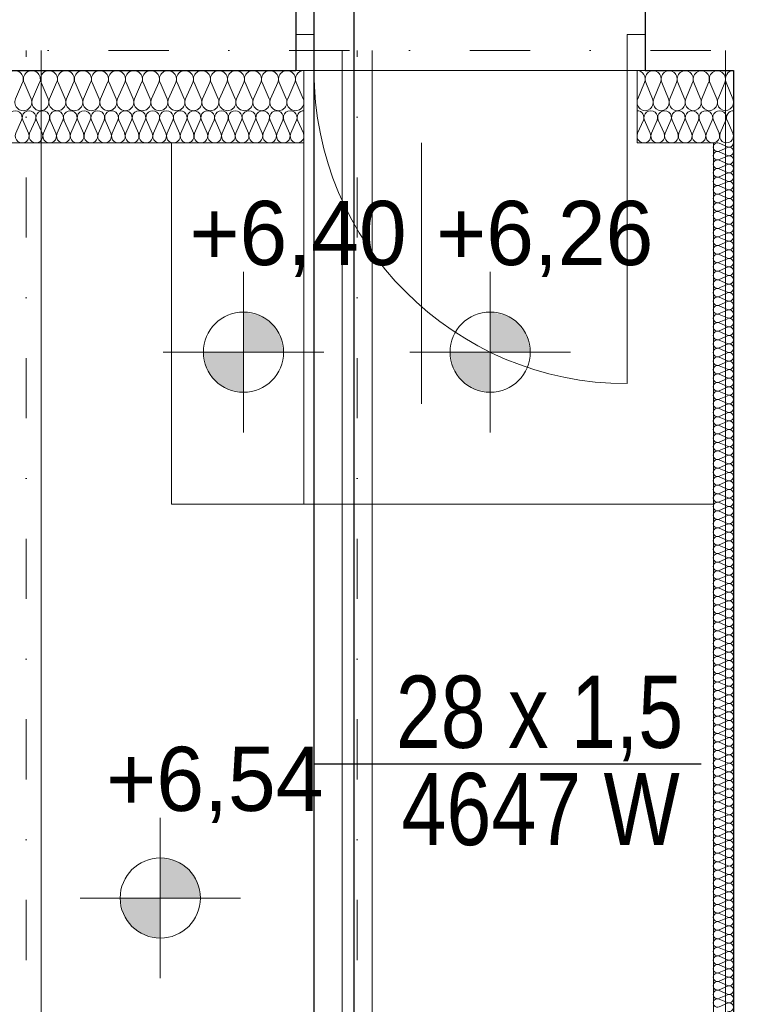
# Model space of a CAD drawing. Extents: x -440864 to -355682, y 13652 to 155872.
# Tile 143 of 179: x -416983 to -415195, y 92789 to 95242. Entities that reach past the tile are written whole.
import ezdxf
from ezdxf.lldxf.tags import DXFTag

# ---------------------------------------------------------------- set-up
doc = ezdxf.new("R2010")
doc.units = 0
doc.header["$MEASUREMENT"] = 0
doc.linetypes.add('Dot & Dashed', pattern=[450, 150, -150, 0, -150])
for name, color, linetype in [('#podkład', 252, 'Continuous'), ('Arch ocieplenie', 252, 'Continuous'), ('Inwent Izolacje', 252, 'Continuous'), ('INWENT RZĘDNE', 252, 'Continuous'), ('IS_Opisy_działek_Therm', 7, 'SOLID'), ('IS_Powrót', 5, 'DASH'), ('IS_Zasilanie', 1, 'SOLID')]:
    doc.layers.add(name, color=color, linetype=linetype)
for name, color, linetype, lineweight in [('Arch ocieplenie_Nr_Pióra__44', 252, 'Continuous', 13), ('Arch stropy_Nr_Pióra__41', 252, 'Continuous', 15), ('Arch wykończenie_Nr_Pióra__3', 252, 'Continuous', 18), ('Inwent Izolacje_Nr_Pióra__44', 252, 'Continuous', 13), ('INWENT KONST. DREWNIANA_Nr_Pióra__2', 252, 'Continuous', 13), ('INWENT KONST. DREWNIANA_Nr_Pióra__21', 252, 'Continuous', 9), ('INWENT RZĘDNE_Nr_Pióra__21', 252, 'Continuous', 9), ('INWENT. DRZWI_Nr_Pióra__5', 252, 'Continuous', 13), ('INWENT.ŚCIANY_Nr_Pióra__1', 252, 'Continuous', 25)]:
    doc.layers.add(name, color=color, linetype=linetype, lineweight=lineweight)
doc.styles.add('GENERATED_STYLE_2', font='txt')
doc.styles.get("Standard").update_dxf_attribs({"font": 'arial.ttf', "width": 0.8, "bigfont": 'BIGFONT.SHX'})
tags = doc.linetypes.add('DASH', pattern=[15, 10, -5]).pattern_tags.tags
tags[6:7] = [DXFTag(74, 4), DXFTag(75, 0), DXFTag(340, '0'), DXFTag(46, 0.0), DXFTag(50, 0.0), DXFTag(44, 0.0), DXFTag(45, 0.0)]
tags[4:5] = [DXFTag(74, 4), DXFTag(75, 0), DXFTag(340, '0'), DXFTag(46, 0.0), DXFTag(50, 0.0), DXFTag(44, 0.0), DXFTag(45, 0.0)]
tags = doc.linetypes.add('SOLID', pattern=[10, 10, 0]).pattern_tags.tags
tags[6:7] = [DXFTag(74, 4), DXFTag(75, 0), DXFTag(340, '0'), DXFTag(46, 0.0), DXFTag(50, 0.0), DXFTag(44, 0.0), DXFTag(45, 0.0)]
tags[4:5] = [DXFTag(74, 4), DXFTag(75, 0), DXFTag(340, '0'), DXFTag(46, 0.0), DXFTag(50, 0.0), DXFTag(44, 0.0), DXFTag(45, 0.0)]

# ---------------------------------------------------------------- blocks, each defined once
blk = doc.blocks.new('Izolacja cieplna 14_223', base_point=(-418774.9, 96852.6))
at = {"layer": 'Arch ocieplenie_Nr_Pióra__44', "linetype": 'Continuous'}
for p, q in [((-416992.7, 96796.4), (-416978.4, 96828.8)), ((-416975.6, 96828.8), (-416961.3, 96796.4)), ((-416958.4, 96796.4), (-416944.2, 96828.8)), ((-416941.3, 96828.8), (-416927.1, 96796.4)), ((-416924.2, 96796.4), (-416909.9, 96828.8)), ((-416907.1, 96828.8), (-416892.8, 96796.4)), ((-416889.9, 96796.4), (-416875.7, 96828.8)), ((-416872.8, 96828.8), (-416858.6, 96796.4)), ((-416855.7, 96796.4), (-416841.5, 96828.8)), ((-416838.6, 96828.8), (-416824.3, 96796.4)), ((-416821.5, 96796.4), (-416807.2, 96828.8)), ((-416804.3, 96828.8), (-416790.1, 96796.4)), ((-416787.2, 96796.4), (-416773, 96828.8)), ((-416770.1, 96828.8), (-416755.8, 96796.4)), ((-416753, 96796.4), (-416738.7, 96828.8)), ((-416735.8, 96828.8), (-416721.6, 96796.4)), ((-416718.7, 96796.4), (-416704.5, 96828.8)), ((-416701.6, 96828.8), (-416687.3, 96796.4)), ((-416684.5, 96796.4), (-416670.2, 96828.8)), ((-416667.3, 96828.8), (-416653.1, 96796.4)), ((-416650.2, 96796.4), (-416636, 96828.8)), ((-416633.1, 96828.8), (-416618.9, 96796.4)), ((-416616, 96796.4), (-416601.7, 96828.8)), ((-416598.9, 96828.8), (-416584.6, 96796.4)), ((-416581.7, 96796.4), (-416567.5, 96828.8)), ((-416564.6, 96828.8), (-416550.4, 96796.4)), ((-416547.5, 96796.4), (-416533.2, 96828.8)), ((-416530.4, 96828.8), (-416516.1, 96796.4)), ((-416513.2, 96796.4), (-416499, 96828.8)), ((-416496.1, 96828.8), (-416481.9, 96796.4)), ((-416479, 96796.4), (-416464.7, 96828.8)), ((-416461.9, 96828.8), (-416447.6, 96796.4)), ((-416444.7, 96796.4), (-416430.5, 96828.8)), ((-416427.6, 96828.8), (-416413.4, 96796.4)), ((-416410.5, 96796.4), (-416396.2, 96828.8)), ((-416393.4, 96828.8), (-416379.1, 96796.4)), ((-416376.2, 96796.4), (-416362, 96828.8)), ((-416359.1, 96828.8), (-416344.9, 96796.4)), ((-416342, 96796.4), (-416327.8, 96828.8)), ((-416324.9, 96828.8), (-416310.6, 96796.4)), ((-416307.8, 96796.4), (-416293.5, 96828.8)), ((-416290.6, 96828.8), (-416276.4, 96796.4))]:
    blk.add_line(p, q, dxfattribs=at)
for centre, start_param, end_param in [((-416994.1, 96835.6), 5.870392, 9.837571), ((-416959.9, 96835.6), 5.870392, 9.837571), ((-416925.6, 96835.6), 5.870392, 9.837571), ((-416891.4, 96835.6), 5.870392, 9.837571), ((-416857.1, 96835.6), 5.870392, 9.837571), ((-416822.9, 96835.6), 5.870392, 9.837571), ((-416788.6, 96835.6), 5.870392, 9.837571), ((-416754.4, 96835.6), 5.870392, 9.837571), ((-416720.2, 96835.6), 5.870392, 9.837571), ((-416685.9, 96835.6), 5.870392, 9.837571), ((-416651.7, 96835.6), 5.870392, 9.837571), ((-416617.4, 96835.6), 5.870392, 9.837571), ((-416583.2, 96835.6), 5.870392, 9.837571), ((-416548.9, 96835.6), 5.870392, 9.837571), ((-416514.7, 96835.6), 5.870392, 9.837571), ((-416480.4, 96835.6), 5.870392, 9.837571), ((-416446.2, 96835.6), 5.870392, 9.837571), ((-416411.9, 96835.6), 5.870392, 9.837571), ((-416377.7, 96835.6), 5.870392, 9.837571), ((-416343.4, 96835.6), 5.870392, 9.837571), ((-416309.2, 96835.6), 5.870392, 9.837571), ((-416274.9, 96835.6), 1.570796, 3.554385), ((-416977, 96789.6), 2.728799, 6.695979), ((-416942.8, 96789.6), 2.728799, 6.695979), ((-416908.5, 96789.6), 2.728799, 6.695979), ((-416874.3, 96789.6), 2.728799, 6.695979), ((-416840, 96789.6), 2.728799, 6.695979), ((-416805.8, 96789.6), 2.728799, 6.695979), ((-416771.5, 96789.6), 2.728799, 6.695979), ((-416737.3, 96789.6), 2.728799, 6.695979), ((-416703, 96789.6), 2.728799, 6.695979), ((-416668.8, 96789.6), 2.728799, 6.695979), ((-416634.5, 96789.6), 2.728799, 6.695979), ((-416600.3, 96789.6), 2.728799, 6.695979), ((-416566, 96789.6), 2.728799, 6.695979), ((-416531.8, 96789.6), 2.728799, 6.695979), ((-416497.5, 96789.6), 2.728799, 6.695979), ((-416463.3, 96789.6), 2.728799, 6.695979), ((-416429.1, 96789.6), 2.728799, 6.695979), ((-416394.8, 96789.6), 2.728799, 6.695979), ((-416360.6, 96789.6), 2.728799, 6.695979), ((-416326.3, 96789.6), 2.728799, 6.695979), ((-416292.1, 96789.6), 2.728799, 6.695979)]:
    blk.add_ellipse(centre, major_axis=(17.1, 0), ratio=0.993639, start_param=start_param, end_param=end_param, dxfattribs=at)
blk = doc.blocks.new('Izolacja cieplna 14_224', base_point=(-416274.9, 96952.6))
at = {"layer": 'Arch ocieplenie_Nr_Pióra__44', "linetype": 'Continuous'}
for p, q in [((-416975.9, 96922.8), (-416993.5, 96882.4)), ((-416954.7, 96882.4), (-416972.3, 96922.8)), ((-416933.5, 96922.8), (-416951.1, 96882.4)), ((-416912.3, 96882.4), (-416929.9, 96922.8)), ((-416891.1, 96922.8), (-416908.8, 96882.4)), ((-416869.9, 96882.4), (-416887.6, 96922.8)), ((-416848.8, 96922.8), (-416866.4, 96882.4)), ((-416827.6, 96882.4), (-416845.2, 96922.8)), ((-416806.4, 96922.8), (-416824, 96882.4)), ((-416785.2, 96882.4), (-416802.8, 96922.8)), ((-416764, 96922.8), (-416781.6, 96882.4)), ((-416742.8, 96882.4), (-416760.5, 96922.8)), ((-416721.6, 96922.8), (-416739.3, 96882.4)), ((-416700.5, 96882.4), (-416718.1, 96922.8)), ((-416679.3, 96922.8), (-416696.9, 96882.4)), ((-416658.1, 96882.4), (-416675.7, 96922.8)), ((-416636.9, 96922.8), (-416654.5, 96882.4)), ((-416615.7, 96882.4), (-416633.3, 96922.8)), ((-416594.5, 96922.8), (-416612.1, 96882.4)), ((-416573.3, 96882.4), (-416591, 96922.8)), ((-416552.1, 96922.8), (-416569.8, 96882.4)), ((-416531, 96882.4), (-416548.6, 96922.8)), ((-416509.8, 96922.8), (-416527.4, 96882.4)), ((-416488.6, 96882.4), (-416506.2, 96922.8)), ((-416467.4, 96922.8), (-416485, 96882.4)), ((-416446.2, 96882.4), (-416463.8, 96922.8)), ((-416425, 96922.8), (-416442.7, 96882.4)), ((-416403.8, 96882.4), (-416421.5, 96922.8)), ((-416382.7, 96922.8), (-416400.3, 96882.4)), ((-416361.5, 96882.4), (-416379.1, 96922.8)), ((-416340.3, 96922.8), (-416357.9, 96882.4)), ((-416319.1, 96882.4), (-416336.7, 96922.8)), ((-416297.9, 96922.8), (-416315.5, 96882.4)), ((-416276.7, 96882.4), (-416294.4, 96922.8))]:
    blk.add_line(p, q, dxfattribs=at)
for centre, start_param, end_param in [((-416995.3, 96931.3), 1.158004, 5.125183), ((-416952.9, 96931.3), 1.158004, 5.125183), ((-416910.5, 96931.3), 1.158004, 5.125183), ((-416868.2, 96931.3), 1.158004, 5.125183), ((-416825.8, 96931.3), 1.158004, 5.125183), ((-416783.4, 96931.3), 1.158004, 5.125183), ((-416741, 96931.3), 1.158004, 5.125183), ((-416698.7, 96931.3), 1.158004, 5.125183), ((-416656.3, 96931.3), 1.158004, 5.125183), ((-416613.9, 96931.3), 1.158004, 5.125183), ((-416571.6, 96931.3), 1.158004, 5.125183), ((-416529.2, 96931.3), 1.158004, 5.125183), ((-416486.8, 96931.3), 1.158004, 5.125183), ((-416444.4, 96931.3), 1.158004, 5.125183), ((-416402.1, 96931.3), 1.158004, 5.125183), ((-416359.7, 96931.3), 1.158004, 5.125183), ((-416317.3, 96931.3), 1.158004, 5.125183), ((-416274.9, 96931.3), 3.141593, 5.125182), ((-416974.1, 96873.9), 4.299595, 8.266775), ((-416931.7, 96873.9), 4.299595, 8.266775), ((-416889.4, 96873.9), 4.299595, 8.266775), ((-416847, 96873.9), 4.299595, 8.266775), ((-416804.6, 96873.9), 4.299595, 8.266775), ((-416762.2, 96873.9), 4.299595, 8.266775), ((-416719.9, 96873.9), 4.299595, 8.266775), ((-416677.5, 96873.9), 4.299595, 8.266775), ((-416635.1, 96873.9), 4.299595, 8.266775), ((-416592.7, 96873.9), 4.299595, 8.266775), ((-416550.4, 96873.9), 4.299595, 8.266775), ((-416508, 96873.9), 4.299595, 8.266775), ((-416465.6, 96873.9), 4.299595, 8.266775), ((-416423.3, 96873.9), 4.299595, 8.266775), ((-416380.9, 96873.9), 4.299595, 8.266775), ((-416338.5, 96873.9), 4.299595, 8.266775), ((-416296.1, 96873.9), 4.299595, 8.266775)]:
    blk.add_ellipse(centre, major_axis=(0, -21.3), ratio=0.996174, start_param=start_param, end_param=end_param, dxfattribs=at)
blk = doc.blocks.new('Izolacja cieplna 14_227', base_point=(-415444.9, 96852.6))
at = {"layer": 'Arch ocieplenie_Nr_Pióra__44', "linetype": 'Continuous'}
for p, q in [((-415443.5, 96796.4), (-415429.2, 96828.8)), ((-415426.4, 96828.8), (-415412.1, 96796.4)), ((-415409.2, 96796.4), (-415395, 96828.8)), ((-415392.1, 96828.8), (-415377.8, 96796.4)), ((-415374.9, 96796.4), (-415360.7, 96828.8)), ((-415357.8, 96828.8), (-415343.5, 96796.4)), ((-415340.6, 96796.4), (-415326.4, 96828.8)), ((-415323.5, 96828.8), (-415309.2, 96796.4)), ((-415306.4, 96796.4), (-415292.1, 96828.8)), ((-415289.2, 96828.8), (-415275, 96796.4)), ((-415272.1, 96796.4), (-415257.8, 96828.8)), ((-415254.9, 96828.8), (-415240.7, 96796.4)), ((-415237.8, 96796.4), (-415223.5, 96828.8)), ((-415220.6, 96828.8), (-415206.4, 96796.4))]:
    blk.add_line(p, q, dxfattribs=at)
for centre, start_param, end_param in [((-415444.9, 96835.6), 5.870392, 7.853982), ((-415410.7, 96835.6), 5.870392, 9.837571), ((-415376.4, 96835.6), 5.870392, 9.837571), ((-415342.1, 96835.6), 5.870392, 9.837571), ((-415307.8, 96835.6), 5.870392, 9.837571), ((-415273.5, 96835.6), 5.870392, 9.837571), ((-415239.2, 96835.6), 5.870392, 9.837571), ((-415204.9, 96835.6), 1.570796, 3.554385), ((-415427.8, 96789.6), 2.728799, 6.695979), ((-415393.5, 96789.6), 2.728799, 6.695979), ((-415359.2, 96789.6), 2.728799, 6.695979), ((-415324.9, 96789.6), 2.728799, 6.695979), ((-415290.7, 96789.6), 2.728799, 6.695979), ((-415256.4, 96789.6), 2.728799, 6.695979), ((-415222.1, 96789.6), 2.728799, 6.695979)]:
    blk.add_ellipse(centre, major_axis=(17.1, 0), ratio=0.992505, start_param=start_param, end_param=end_param, dxfattribs=at)
blk = doc.blocks.new('Izolacja cieplna 14_228', base_point=(-415204.9, 96952.6))
at = {"layer": 'Arch ocieplenie_Nr_Pióra__44', "linetype": 'Continuous'}
for p, q in [((-415426.6, 96922.8), (-415443.3, 96882.4)), ((-415406.6, 96882.4), (-415423.3, 96922.8)), ((-415386.6, 96922.8), (-415403.3, 96882.4)), ((-415366.6, 96882.4), (-415383.3, 96922.8)), ((-415346.6, 96922.8), (-415363.3, 96882.4)), ((-415326.6, 96882.4), (-415343.3, 96922.8)), ((-415306.6, 96922.8), (-415323.3, 96882.4)), ((-415286.6, 96882.4), (-415303.3, 96922.8)), ((-415266.6, 96922.8), (-415283.3, 96882.4)), ((-415246.6, 96882.4), (-415263.3, 96922.8)), ((-415226.6, 96922.8), (-415243.3, 96882.4)), ((-415206.6, 96882.4), (-415223.3, 96922.8))]:
    blk.add_line(p, q, dxfattribs=at)
for centre, start_param, end_param in [((-415444.9, 96931.3), 1.158004, 3.141593), ((-415404.9, 96931.3), 1.158004, 5.125183), ((-415364.9, 96931.3), 1.158004, 5.125183), ((-415324.9, 96931.3), 1.158004, 5.125183), ((-415284.9, 96931.3), 1.158004, 5.125183), ((-415244.9, 96931.3), 1.158004, 5.125183), ((-415204.9, 96931.3), 3.141593, 5.125182), ((-415424.9, 96873.9), 4.299595, 8.266775), ((-415384.9, 96873.9), 4.299595, 8.266775), ((-415344.9, 96873.9), 4.299595, 8.266775), ((-415304.9, 96873.9), 4.299595, 8.266775), ((-415264.9, 96873.9), 4.299595, 8.266775), ((-415224.9, 96873.9), 4.299595, 8.266775)]:
    blk.add_ellipse(centre, major_axis=(0, -21.3), ratio=0.940388, start_param=start_param, end_param=end_param, dxfattribs=at)
blk = doc.blocks.new('Izolacja cieplna 14_361', base_point=(-415204.9, 93232.6))
at = {"layer": 'Inwent Izolacje_Nr_Pióra__44', "linetype": 'Continuous'}
for p, q in [((-415219.8, 96762.8), (-415240, 96771.7)), ((-415240, 96752.2), (-415219.8, 96761.1)), ((-415219.8, 96741.5), (-415240, 96750.4)), ((-415240, 96730.9), (-415219.8, 96739.7)), ((-415219.8, 96720.2), (-415240, 96729.1)), ((-415240, 96709.5), (-415219.8, 96718.4)), ((-415219.8, 96698.9), (-415240, 96707.7)), ((-415240, 96688.2), (-415219.8, 96697.1)), ((-415219.8, 96677.5), (-415240, 96686.4)), ((-415240, 96666.9), (-415219.8, 96675.7)), ((-415219.8, 96656.2), (-415240, 96665.1)), ((-415240, 96645.6), (-415219.8, 96654.4)), ((-415219.8, 96634.9), (-415240, 96643.8)), ((-415240, 96624.2), (-415219.8, 96633.1)), ((-415219.8, 96613.6), (-415240, 96622.4)), ((-415240, 96602.9), (-415219.8, 96611.8)), ((-415219.8, 96592.2), (-415240, 96601.1)), ((-415240, 96581.6), (-415219.8, 96590.4)), ((-415219.8, 96570.9), (-415240, 96579.8)), ((-415240, 96560.3), (-415219.8, 96569.1)), ((-415219.8, 96549.6), (-415240, 96558.5)), ((-415240, 96538.9), (-415219.8, 96547.8)), ((-415219.8, 96528.3), (-415240, 96537.1)), ((-415240, 96517.6), (-415219.8, 96526.5)), ((-415219.8, 96506.9), (-415240, 96515.8)), ((-415240, 96496.3), (-415219.8, 96505.1)), ((-415219.8, 96485.6), (-415240, 96494.5)), ((-415240, 96475), (-415219.8, 96483.8)), ((-415219.8, 96464.3), (-415240, 96473.2)), ((-415240, 96453.6), (-415219.8, 96462.5)), ((-415219.8, 96443), (-415240, 96451.8)), ((-415240, 96432.3), (-415219.8, 96441.2)), ((-415219.8, 96421.6), (-415240, 96430.5)), ((-415240, 96411), (-415219.8, 96419.8)), ((-415219.8, 96400.3), (-415240, 96409.2)), ((-415240, 96389.6), (-415219.8, 96398.5)), ((-415219.8, 96379), (-415240, 96387.9)), ((-415240, 96368.3), (-415219.8, 96377.2)), ((-415219.8, 96357.7), (-415240, 96366.5)), ((-415240, 96347), (-415219.8, 96355.9)), ((-415219.8, 96336.3), (-415240, 96345.2)), ((-415240, 96325.7), (-415219.8, 96334.5)), ((-415219.8, 96315), (-415240, 96323.9)), ((-415240, 96304.3), (-415219.8, 96313.2)), ((-415219.8, 96293.7), (-415240, 96302.6)), ((-415240, 96283), (-415219.8, 96291.9)), ((-415219.8, 96272.4), (-415240, 96281.2)), ((-415240, 96261.7), (-415219.8, 96270.6)), ((-415219.8, 96251), (-415240, 96259.9)), ((-415240, 96240.4), (-415219.8, 96249.2)), ((-415219.8, 96229.7), (-415240, 96238.6)), ((-415240, 96219), (-415219.8, 96227.9)), ((-415219.8, 96208.4), (-415240, 96217.3)), ((-415240, 96197.7), (-415219.8, 96206.6)), ((-415219.8, 96187.1), (-415240, 96195.9)), ((-415240, 96176.4), (-415219.8, 96185.3)), ((-415219.8, 96165.7), (-415240, 96174.6)), ((-415240, 96155.1), (-415219.8, 96163.9)), ((-415219.8, 96144.4), (-415240, 96153.3)), ((-415240, 96133.7), (-415219.8, 96142.6)), ((-415219.8, 96123.1), (-415240, 96132)), ((-415240, 96112.4), (-415219.8, 96121.3)), ((-415219.8, 96101.8), (-415240, 96110.6)), ((-415240, 96091.1), (-415219.8, 96100)), ((-415219.8, 96080.4), (-415240, 96089.3)), ((-415240, 96069.8), (-415219.8, 96078.6)), ((-415219.8, 96059.1), (-415240, 96068)), ((-415240, 96048.4), (-415219.8, 96057.3)), ((-415219.8, 96037.8), (-415240, 96046.7)), ((-415240, 96027.1), (-415219.8, 96036)), ((-415219.8, 96016.5), (-415240, 96025.3)), ((-415240, 96005.8), (-415219.8, 96014.7)), ((-415219.8, 95995.1), (-415240, 96004)), ((-415240, 95984.5), (-415219.8, 95993.3)), ((-415219.8, 95973.8), (-415240, 95982.7)), ((-415240, 95963.1), (-415219.8, 95972)), ((-415219.8, 95952.5), (-415240, 95961.4)), ((-415240, 95941.8), (-415219.8, 95950.7)), ((-415219.8, 95931.2), (-415240, 95940)), ((-415240, 95920.5), (-415219.8, 95929.4)), ((-415219.8, 95909.8), (-415240, 95918.7)), ((-415240, 95899.2), (-415219.8, 95908)), ((-415219.8, 95888.5), (-415240, 95897.4)), ((-415240, 95877.8), (-415219.8, 95886.7)), ((-415219.8, 95867.2), (-415240, 95876.1)), ((-415240, 95856.5), (-415219.8, 95865.4)), ((-415219.8, 95845.9), (-415240, 95854.7)), ((-415240, 95835.2), (-415219.8, 95844.1)), ((-415219.8, 95824.5), (-415240, 95833.4)), ((-415240, 95813.9), (-415219.8, 95822.7)), ((-415219.8, 95803.2), (-415240, 95812.1)), ((-415240, 95792.5), (-415219.8, 95801.4)), ((-415219.8, 95781.9), (-415240, 95790.7)), ((-415240, 95771.2), (-415219.8, 95780.1)), ((-415219.8, 95760.6), (-415240, 95769.4)), ((-415240, 95749.9), (-415219.8, 95758.8)), ((-415219.8, 95739.2), (-415240, 95748.1)), ((-415240, 95728.6), (-415219.8, 95737.4)), ((-415219.8, 95717.9), (-415240, 95726.8)), ((-415240, 95707.2), (-415219.8, 95716.1)), ((-415219.8, 95696.6), (-415240, 95705.4)), ((-415240, 95685.9), (-415219.8, 95694.8)), ((-415219.8, 95675.3), (-415240, 95684.1)), ((-415240, 95664.6), (-415219.8, 95673.5)), ((-415219.8, 95653.9), (-415240, 95662.8)), ((-415240, 95643.3), (-415219.8, 95652.1)), ((-415219.8, 95632.6), (-415240, 95641.5)), ((-415240, 95621.9), (-415219.8, 95630.8)), ((-415219.8, 95611.3), (-415240, 95620.1)), ((-415240, 95600.6), (-415219.8, 95609.5)), ((-415219.8, 95590), (-415240, 95598.8)), ((-415240, 95579.3), (-415219.8, 95588.2)), ((-415219.8, 95568.6), (-415240, 95577.5)), ((-415240, 95558), (-415219.8, 95566.8)), ((-415219.8, 95547.3), (-415240, 95556.2)), ((-415240, 95536.6), (-415219.8, 95545.5)), ((-415219.8, 95526), (-415240, 95534.8)), ((-415240, 95515.3), (-415219.8, 95524.2)), ((-415219.8, 95504.6), (-415240, 95513.5)), ((-415240, 95494), (-415219.8, 95502.9)), ((-415219.8, 95483.3), (-415240, 95492.2)), ((-415240, 95472.7), (-415219.8, 95481.5)), ((-415219.8, 95462), (-415240, 95470.9)), ((-415240, 95451.3), (-415219.8, 95460.2)), ((-415219.8, 95440.7), (-415240, 95449.5)), ((-415240, 95430), (-415219.8, 95438.9)), ((-415219.8, 95419.3), (-415240, 95428.2)), ((-415240, 95408.7), (-415219.8, 95417.6)), ((-415219.8, 95398), (-415240, 95406.9)), ((-415240, 95387.4), (-415219.8, 95396.2)), ((-415219.8, 95376.7), (-415240, 95385.6)), ((-415240, 95366), (-415219.8, 95374.9)), ((-415219.8, 95355.4), (-415240, 95364.2)), ((-415240, 95344.7), (-415219.8, 95353.6)), ((-415219.8, 95334), (-415240, 95342.9)), ((-415240, 95323.4), (-415219.8, 95332.3)), ((-415219.8, 95312.7), (-415240, 95321.6)), ((-415240, 95302.1), (-415219.8, 95310.9)), ((-415219.8, 95291.4), (-415240, 95300.3)), ((-415240, 95280.7), (-415219.8, 95289.6)), ((-415219.8, 95270.1), (-415240, 95278.9)), ((-415240, 95259.4), (-415219.8, 95268.3)), ((-415219.8, 95248.7), (-415240, 95257.6)), ((-415240, 95238.1), (-415219.8, 95247)), ((-415219.8, 95227.4), (-415240, 95236.3)), ((-415240, 95216.8), (-415219.8, 95225.6)), ((-415219.8, 95206.1), (-415240, 95215)), ((-415240, 95195.4), (-415219.8, 95204.3)), ((-415219.8, 95184.8), (-415240, 95193.6)), ((-415240, 95174.1), (-415219.8, 95183)), ((-415219.8, 95163.4), (-415240, 95172.3)), ((-415240, 95152.8), (-415219.8, 95161.7)), ((-415219.8, 95142.1), (-415240, 95151)), ((-415240, 95131.5), (-415219.8, 95140.3)), ((-415219.8, 95120.8), (-415240, 95129.7)), ((-415240, 95110.1), (-415219.8, 95119)), ((-415219.8, 95099.5), (-415240, 95108.3)), ((-415240, 95088.8), (-415219.8, 95097.7)), ((-415219.8, 95078.1), (-415240, 95087)), ((-415240, 95067.5), (-415219.8, 95076.4)), ((-415219.8, 95056.8), (-415240, 95065.7)), ((-415240, 95046.2), (-415219.8, 95055)), ((-415219.8, 95035.5), (-415240, 95044.4)), ((-415240, 95024.8), (-415219.8, 95033.7)), ((-415219.8, 95014.2), (-415240, 95023)), ((-415240, 95003.5), (-415219.8, 95012.4)), ((-415219.8, 94992.8), (-415240, 95001.7)), ((-415240, 94982.2), (-415219.8, 94991.1)), ((-415219.8, 94971.5), (-415240, 94980.4)), ((-415240, 94960.9), (-415219.8, 94969.7)), ((-415219.8, 94950.2), (-415240, 94959.1)), ((-415240, 94939.5), (-415219.8, 94948.4)), ((-415219.8, 94928.9), (-415240, 94937.7)), ((-415240, 94918.2), (-415219.8, 94927.1)), ((-415219.8, 94907.5), (-415240, 94916.4)), ((-415240, 94896.9), (-415219.8, 94905.8)), ((-415219.8, 94886.2), (-415240, 94895.1)), ((-415240, 94875.6), (-415219.8, 94884.4)), ((-415219.8, 94864.9), (-415240, 94873.8)), ((-415240, 94854.2), (-415219.8, 94863.1)), ((-415219.8, 94843.6), (-415240, 94852.4)), ((-415240, 94832.9), (-415219.8, 94841.8)), ((-415219.8, 94822.2), (-415240, 94831.1)), ((-415240, 94811.6), (-415219.8, 94820.4)), ((-415219.8, 94800.9), (-415240, 94809.8)), ((-415240, 94790.3), (-415219.8, 94799.1)), ((-415219.8, 94779.6), (-415240, 94788.5)), ((-415240, 94768.9), (-415219.8, 94777.8)), ((-415219.8, 94758.3), (-415240, 94767.1)), ((-415240, 94747.6), (-415219.8, 94756.5)), ((-415219.8, 94736.9), (-415240, 94745.8)), ((-415240, 94726.3), (-415219.8, 94735.1)), ((-415219.8, 94715.6), (-415240, 94724.5)), ((-415240, 94705), (-415219.8, 94713.8)), ((-415219.8, 94694.3), (-415240, 94703.2)), ((-415240, 94683.6), (-415219.8, 94692.5)), ((-415219.8, 94673), (-415240, 94681.8)), ((-415240, 94662.3), (-415219.8, 94671.2)), ((-415219.8, 94651.6), (-415240, 94660.5)), ((-415240, 94641), (-415219.8, 94649.8)), ((-415219.8, 94630.3), (-415240, 94639.2)), ((-415240, 94619.7), (-415219.8, 94628.5))]:
    blk.add_line(p, q, dxfattribs=at)
for centre, start_param, end_param in [((-415244.3, 96761.9), 5.870392, 9.837571), ((-415215.6, 96772.6), 2.7288, 4.712389), ((-415244.3, 96740.6), 5.870392, 9.837571), ((-415215.6, 96751.3), 2.7288, 6.695979), ((-415215.6, 96730), 2.7288, 6.695979), ((-415244.3, 96719.3), 5.870392, 9.837571), ((-415215.6, 96708.6), 2.7288, 6.695979), ((-415244.3, 96698), 5.870392, 9.837571), ((-415215.6, 96687.3), 2.7288, 6.695979), ((-415244.3, 96676.6), 5.870392, 9.837571), ((-415244.3, 96655.3), 5.870392, 9.837571), ((-415215.6, 96666), 2.7288, 6.695979), ((-415244.3, 96634), 5.870392, 9.837571), ((-415215.6, 96644.7), 2.7288, 6.695979), ((-415244.3, 96612.7), 5.870392, 9.837571), ((-415215.6, 96623.3), 2.7288, 6.695979), ((-415244.3, 96591.3), 5.870392, 9.837571), ((-415215.6, 96602), 2.7288, 6.695979), ((-415244.3, 96570), 5.870392, 9.837571), ((-415215.6, 96580.7), 2.7288, 6.695979), ((-415215.6, 96559.4), 2.7288, 6.695979), ((-415244.3, 96548.7), 5.870392, 9.837571), ((-415215.6, 96538), 2.7288, 6.695979), ((-415244.3, 96527.4), 5.870392, 9.837571), ((-415215.6, 96516.7), 2.7288, 6.695979), ((-415244.3, 96506), 5.870392, 9.837571), ((-415244.3, 96484.7), 5.870392, 9.837571), ((-415215.6, 96495.4), 2.7288, 6.695979), ((-415244.3, 96463.4), 5.870392, 9.837571), ((-415215.6, 96474.1), 2.7288, 6.695979), ((-415244.3, 96442.1), 5.870392, 9.837571), ((-415215.6, 96452.7), 2.7288, 6.695979), ((-415244.3, 96420.7), 5.870392, 9.837571), ((-415215.6, 96431.4), 2.7288, 6.695979), ((-415215.6, 96410.1), 2.7288, 6.695979), ((-415244.3, 96399.4), 5.870392, 9.837571), ((-415215.6, 96388.8), 2.7288, 6.695979), ((-415244.3, 96378.1), 5.870392, 9.837571), ((-415215.6, 96367.4), 2.7288, 6.695979), ((-415244.3, 96356.8), 5.870392, 9.837571), ((-415215.6, 96346.1), 2.7288, 6.695979), ((-415244.3, 96335.4), 5.870392, 9.837571), ((-415244.3, 96314.1), 5.870392, 9.837571), ((-415215.6, 96324.8), 2.7288, 6.695979), ((-415244.3, 96292.8), 5.870392, 9.837571), ((-415215.6, 96303.5), 2.7288, 6.695979), ((-415244.3, 96271.5), 5.870392, 9.837571), ((-415215.6, 96282.1), 2.7288, 6.695979), ((-415244.3, 96250.1), 5.870392, 9.837571), ((-415215.6, 96260.8), 2.7288, 6.695979), ((-415215.6, 96239.5), 2.7288, 6.695979), ((-415244.3, 96228.8), 5.870392, 9.837571), ((-415215.6, 96218.2), 2.7288, 6.695979), ((-415244.3, 96207.5), 5.870392, 9.837571), ((-415215.6, 96196.8), 2.7288, 6.695979), ((-415244.3, 96186.2), 5.870392, 9.837571), ((-415244.3, 96164.8), 5.870392, 9.837571), ((-415215.6, 96175.5), 2.7288, 6.695979), ((-415244.3, 96143.5), 5.870392, 9.837571), ((-415215.6, 96154.2), 2.7288, 6.695979), ((-415244.3, 96122.2), 5.870392, 9.837571), ((-415215.6, 96132.9), 2.7288, 6.695979), ((-415244.3, 96100.9), 5.870392, 9.837571), ((-415215.6, 96111.5), 2.7288, 6.695979), ((-415244.3, 96079.5), 5.870392, 9.837571), ((-415215.6, 96090.2), 2.7288, 6.695979), ((-415215.6, 96068.9), 2.7288, 6.695979), ((-415244.3, 96058.2), 5.870392, 9.837571), ((-415215.6, 96047.5), 2.7288, 6.695979), ((-415244.3, 96036.9), 5.870392, 9.837571), ((-415215.6, 96026.2), 2.7288, 6.695979), ((-415244.3, 96015.6), 5.870392, 9.837571), ((-415244.3, 95994.2), 5.870392, 9.837571), ((-415215.6, 96004.9), 2.7288, 6.695979), ((-415244.3, 95972.9), 5.870392, 9.837571), ((-415215.6, 95983.6), 2.7288, 6.695979), ((-415244.3, 95951.6), 5.870392, 9.837571), ((-415215.6, 95962.2), 2.7288, 6.695979), ((-415244.3, 95930.3), 5.870392, 9.837571), ((-415215.6, 95940.9), 2.7288, 6.695979), ((-415215.6, 95919.6), 2.7288, 6.695979), ((-415244.3, 95908.9), 5.870392, 9.837571), ((-415215.6, 95898.3), 2.7288, 6.695979), ((-415244.3, 95887.6), 5.870392, 9.837571), ((-415215.6, 95876.9), 2.7288, 6.695979), ((-415244.3, 95866.3), 5.870392, 9.837571), ((-415215.6, 95855.6), 2.7288, 6.695979), ((-415244.3, 95845), 5.870392, 9.837571), ((-415244.3, 95823.6), 5.870392, 9.837571), ((-415215.6, 95834.3), 2.7288, 6.695979), ((-415244.3, 95802.3), 5.870392, 9.837571), ((-415215.6, 95813), 2.7288, 6.695979), ((-415244.3, 95781), 5.870392, 9.837571), ((-415215.6, 95791.6), 2.7288, 6.695979), ((-415244.3, 95759.7), 5.870392, 9.837571), ((-415215.6, 95770.3), 2.7288, 6.695979), ((-415215.6, 95749), 2.7288, 6.695979), ((-415244.3, 95738.3), 5.870392, 9.837571), ((-415215.6, 95727.7), 2.7288, 6.695979), ((-415244.3, 95717), 5.870392, 9.837571), ((-415215.6, 95706.3), 2.7288, 6.695979), ((-415244.3, 95695.7), 5.870392, 9.837571), ((-415244.3, 95674.4), 5.870392, 9.837571), ((-415215.6, 95685), 2.7288, 6.695979), ((-415244.3, 95653), 5.870392, 9.837571), ((-415215.6, 95663.7), 2.7288, 6.695979), ((-415244.3, 95631.7), 5.870392, 9.837571), ((-415215.6, 95642.4), 2.7288, 6.695979), ((-415244.3, 95610.4), 5.870392, 9.837571), ((-415215.6, 95621), 2.7288, 6.695979), ((-415244.3, 95589.1), 5.870392, 9.837571), ((-415215.6, 95599.7), 2.7288, 6.695979), ((-415215.6, 95578.4), 2.7288, 6.695979), ((-415244.3, 95567.7), 5.870392, 9.837571), ((-415215.6, 95557.1), 2.7288, 6.695979), ((-415244.3, 95546.4), 5.870392, 9.837571), ((-415215.6, 95535.7), 2.7288, 6.695979), ((-415244.3, 95525.1), 5.870392, 9.837571), ((-415244.3, 95503.8), 5.870392, 9.837571), ((-415215.6, 95514.4), 2.7288, 6.695979), ((-415244.3, 95482.4), 5.870392, 9.837571), ((-415215.6, 95493.1), 2.7288, 6.695979), ((-415244.3, 95461.1), 5.870392, 9.837571), ((-415215.6, 95471.8), 2.7288, 6.695979), ((-415244.3, 95439.8), 5.870392, 9.837571), ((-415215.6, 95450.4), 2.7288, 6.695979), ((-415215.6, 95429.1), 2.7288, 6.695979), ((-415244.3, 95418.5), 5.870392, 9.837571), ((-415215.6, 95407.8), 2.7288, 6.695979), ((-415244.3, 95397.1), 5.870392, 9.837571), ((-415215.6, 95386.5), 2.7288, 6.695979), ((-415244.3, 95375.8), 5.870392, 9.837571), ((-415215.6, 95365.1), 2.7288, 6.695979), ((-415244.3, 95354.5), 5.870392, 9.837571), ((-415244.3, 95333.2), 5.870392, 9.837571), ((-415215.6, 95343.8), 2.7288, 6.695979), ((-415244.3, 95311.8), 5.870392, 9.837571), ((-415215.6, 95322.5), 2.7288, 6.695979), ((-415244.3, 95290.5), 5.870392, 9.837571), ((-415215.6, 95301.2), 2.7288, 6.695979), ((-415244.3, 95269.2), 5.870392, 9.837571), ((-415215.6, 95279.8), 2.7288, 6.695979), ((-415215.6, 95258.5), 2.7288, 6.695979), ((-415244.3, 95247.9), 5.870392, 9.837571), ((-415215.6, 95237.2), 2.7288, 6.695979), ((-415244.3, 95226.5), 5.870392, 9.837571), ((-415215.6, 95215.9), 2.7288, 6.695979), ((-415244.3, 95205.2), 5.870392, 9.837571), ((-415244.3, 95183.9), 5.870392, 9.837571), ((-415215.6, 95194.5), 2.7288, 6.695979), ((-415244.3, 95162.5), 5.870392, 9.837571), ((-415215.6, 95173.2), 2.7288, 6.695979), ((-415244.3, 95141.2), 5.870392, 9.837571), ((-415215.6, 95151.9), 2.7288, 6.695979), ((-415244.3, 95119.9), 5.870392, 9.837571), ((-415215.6, 95130.6), 2.7288, 6.695979), ((-415244.3, 95098.6), 5.870392, 9.837571), ((-415215.6, 95109.2), 2.7288, 6.695979), ((-415215.6, 95087.9), 2.7288, 6.695979), ((-415244.3, 95077.2), 5.870392, 9.837571), ((-415215.6, 95066.6), 2.7288, 6.695979), ((-415244.3, 95055.9), 5.870392, 9.837571), ((-415215.6, 95045.3), 2.7288, 6.695979), ((-415244.3, 95034.6), 5.870392, 9.837571), ((-415244.3, 95013.3), 5.870392, 9.837571), ((-415215.6, 95023.9), 2.7288, 6.695979), ((-415244.3, 94991.9), 5.870392, 9.837571), ((-415215.6, 95002.6), 2.7288, 6.695979), ((-415244.3, 94970.6), 5.870392, 9.837571), ((-415215.6, 94981.3), 2.7288, 6.695979), ((-415244.3, 94949.3), 5.870392, 9.837571), ((-415215.6, 94960), 2.7288, 6.695979), ((-415215.6, 94938.6), 2.7288, 6.695979), ((-415244.3, 94928), 5.870392, 9.837571), ((-415215.6, 94917.3), 2.7288, 6.695979), ((-415244.3, 94906.6), 5.870392, 9.837571), ((-415215.6, 94896), 2.7288, 6.695979), ((-415244.3, 94885.3), 5.870392, 9.837571), ((-415215.6, 94874.7), 2.7288, 6.695979), ((-415244.3, 94864), 5.870392, 9.837571), ((-415244.3, 94842.7), 5.870392, 9.837571), ((-415215.6, 94853.3), 2.7288, 6.695979), ((-415244.3, 94821.3), 5.870392, 9.837571), ((-415215.6, 94832), 2.7288, 6.695979), ((-415244.3, 94800), 5.870392, 9.837571), ((-415215.6, 94810.7), 2.7288, 6.695979), ((-415244.3, 94778.7), 5.870392, 9.837571), ((-415215.6, 94789.4), 2.7288, 6.695979), ((-415215.6, 94768), 2.7288, 6.695979), ((-415244.3, 94757.4), 5.870392, 9.837571), ((-415215.6, 94746.7), 2.7288, 6.695979), ((-415244.3, 94736), 5.870392, 9.837571), ((-415215.6, 94725.4), 2.7288, 6.695979), ((-415244.3, 94714.7), 5.870392, 9.837571), ((-415244.3, 94693.4), 5.870392, 9.837571), ((-415215.6, 94704.1), 2.7288, 6.695979), ((-415244.3, 94672.1), 5.870392, 9.837571), ((-415215.6, 94682.7), 2.7288, 6.695979), ((-415244.3, 94650.7), 5.870392, 9.837571), ((-415215.6, 94661.4), 2.7288, 6.695979), ((-415244.3, 94629.4), 5.870392, 9.837571), ((-415215.6, 94640.1), 2.7288, 6.695979), ((-415215.6, 94618.8), 2.7288, 6.695979)]:
    blk.add_ellipse(centre, major_axis=(0, 10.7), ratio=0.997305, start_param=start_param, end_param=end_param, dxfattribs=at)
blk = doc.blocks.new('Koty wysokościowe_32', base_point=(-415810.9, 96251.1))
at = {"layer": 'INWENT RZĘDNE_Nr_Pióra__21', "linetype": 'Continuous'}
for points in [[(-415810.9, 96251.1), (-415710.9, 96251.1), (-415718.5, 96289.4), (-415740.2, 96321.8), (-415772.7, 96343.5), (-415810.9, 96351.1)], [(-415810.9, 96251.1), (-415910.9, 96251.1), (-415903.3, 96212.8), (-415881.6, 96180.4), (-415849.2, 96158.7), (-415810.9, 96151.1)]]:
    blk.add_hatch(color=256, dxfattribs=at).paths.add_polyline_path(points, flags=0)
for p, q in [((-415810.9, 96051.1), (-415810.9, 96451.1)), ((-416010.9, 96251.1), (-415610.9, 96251.1))]:
    blk.add_line(p, q, dxfattribs=at)
blk.add_circle((-415810.9, 96251.1), 100, dxfattribs=at)
at = {"layer": 'INWENT RZĘDNE_Nr_Pióra__21', "insert": (-415945.8, 96438.3), "char_height": 160, "attachment_point": 7, "style": 'GENERATED_STYLE_2'}
blk.add_mtext('{+6,26}', dxfattribs=at)
blk = doc.blocks.new('Koty wysokościowe_37', base_point=(-416632.8, 94891))
at = {"layer": 'INWENT RZĘDNE_Nr_Pióra__21', "linetype": 'Continuous'}
for points in [[(-416632.8, 94891), (-416532.8, 94891), (-416540.4, 94929.2), (-416562.1, 94961.7), (-416594.6, 94983.4), (-416632.8, 94991)], [(-416632.8, 94891), (-416732.8, 94891), (-416725.2, 94852.7), (-416703.5, 94820.3), (-416671.1, 94798.6), (-416632.8, 94791)]]:
    blk.add_hatch(color=256, dxfattribs=at).paths.add_polyline_path(points, flags=0)
for p, q in [((-416632.8, 94691), (-416632.8, 95091)), ((-416832.8, 94891), (-416432.8, 94891))]:
    blk.add_line(p, q, dxfattribs=at)
blk.add_circle((-416632.8, 94891), 100, dxfattribs=at)
at = {"layer": 'INWENT RZĘDNE_Nr_Pióra__21', "insert": (-416767.7, 95078.2), "char_height": 160, "attachment_point": 7, "style": 'GENERATED_STYLE_2'}
blk.add_mtext('{+6,54}', dxfattribs=at)
blk = doc.blocks.new('Koty wysokościowe_38', base_point=(-416425.6, 96251.1))
at = {"layer": 'INWENT RZĘDNE_Nr_Pióra__21', "linetype": 'Continuous'}
for points in [[(-416425.6, 96251.1), (-416325.6, 96251.1), (-416333.2, 96289.4), (-416354.9, 96321.8), (-416387.4, 96343.5), (-416425.6, 96351.1)], [(-416425.6, 96251.1), (-416525.6, 96251.1), (-416518, 96212.8), (-416496.3, 96180.4), (-416463.9, 96158.7), (-416425.6, 96151.1)]]:
    blk.add_hatch(color=256, dxfattribs=at).paths.add_polyline_path(points, flags=0)
for p, q in [((-416425.6, 96051.1), (-416425.6, 96451.1)), ((-416625.6, 96251.1), (-416225.6, 96251.1))]:
    blk.add_line(p, q, dxfattribs=at)
blk.add_circle((-416425.6, 96251.1), 100, dxfattribs=at)
at = {"layer": 'INWENT RZĘDNE_Nr_Pióra__21', "insert": (-416560.5, 96438.3), "char_height": 160, "attachment_point": 7, "style": 'GENERATED_STYLE_2'}
blk.add_mtext('{+6,40}', dxfattribs=at)
blk = doc.blocks.new('poddasze')
at = {"layer": 'Arch stropy_Nr_Pióra__41', "color": 252, "linetype": 'Continuous'}
for p, q in [((-415444.9, 81115.1), (-416274.9, 81115.1)), ((-416604.9, 80935.1), (-416604.9, 80035.1)), ((-416274.9, 80935.1), (-416274.9, 80035.1)), ((-416604.9, 80035.1), (-415254.9, 80035.1))]:
    blk.add_line(p, q, dxfattribs=at)
at = {"layer": 'Arch wykończenie_Nr_Pióra__3', "color": 252, "linetype": 'Continuous'}
for p, q in [((-416274.9, 80935.1), (-416274.9, 81115.1)), ((-415444.9, 80935.1), (-415444.9, 81115.1)), ((-416274.9, 80935.1), (-418724.9, 80935.1)), ((-415981.7, 80935.1), (-415981.7, 80285.1)), ((-415254.9, 80935.1), (-415444.9, 80935.1)), ((-415254.9, 80935.1), (-415254.9, 77395.1))]:
    blk.add_line(p, q, dxfattribs=at)
at = {"layer": 'INWENT KONST. DREWNIANA_Nr_Pióra__2', "color": 252, "linetype": 'Continuous'}
for p, q in [((-416929.9, 77295.1), (-416929.9, 81165.1)), ((-416179.9, 77295.1), (-416179.9, 81165.1)), ((-416104.9, 77295.1), (-416104.9, 81165.1)), ((-415224.9, 77295.1), (-415224.9, 81165.1))]:
    blk.add_line(p, q, dxfattribs=at)
at = {"layer": 'INWENT KONST. DREWNIANA_Nr_Pióra__21', "color": 252, "linetype": 'Dot & Dashed'}
for p, q in [((-430714.9, 81165.1), (-414324.9, 81165.1)), ((-416967.4, 76648.1), (-416967.4, 81165.1)), ((-416142.4, 76648.1), (-416142.4, 81165.1))]:
    blk.add_line(p, q, dxfattribs=at)
at = {"layer": 'INWENT. DRZWI_Nr_Pióra__5', "color": 252, "linetype": 'Continuous'}
for p, q in [((-416249.9, 81205.1), (-416294.9, 81205.1)), ((-416249.9, 81115.1), (-416249.9, 81205.1)), ((-415469.9, 81115.1), (-415469.9, 81205.1)), ((-415469.9, 81205.1), (-415424.9, 81205.1)), ((-416294.9, 81115.1), (-416249.9, 81115.1)), ((-415469.9, 81115.1), (-415469.9, 80335.1)), ((-415424.9, 81115.1), (-415469.9, 81115.1))]:
    blk.add_line(p, q, dxfattribs=at)
blk.add_arc((-415469.9, 81115.1), 780, 180, 270, dxfattribs=at)
at = {"layer": 'INWENT.ŚCIANY_Nr_Pióra__1', "color": 252, "linetype": 'Continuous'}
for p, q in [((-416294.9, 81435.1), (-416294.9, 81115.1)), ((-415424.9, 81435.1), (-415424.9, 81115.1)), ((-418774.9, 81115.1), (-416294.9, 81115.1)), ((-415424.9, 81115.1), (-415204.9, 81115.1)), ((-415204.9, 81115.1), (-415204.9, 77075.1))]:
    blk.add_line(p, q, dxfattribs=at)
at = {"layer": 'Arch ocieplenie', "color": 252, "linetype": 'Continuous', "lineweight": 13}
for name, p in [('Izolacja cieplna 14_224', (-416274.9, 81115.1)), ('Izolacja cieplna 14_228', (-415204.9, 81115.1)), ('Izolacja cieplna 14_223', (-418774.9, 81015.1)), ('Izolacja cieplna 14_227', (-415444.9, 81015.1))]:
    blk.add_blockref(name, p, dxfattribs=at)
at = {"layer": 'Inwent Izolacje', "color": 252, "linetype": 'Continuous', "lineweight": 13}
blk.add_blockref('Izolacja cieplna 14_361', (-415204.9, 77395.1), dxfattribs=at)
at = {"layer": 'INWENT RZĘDNE', "color": 252}
for name, p in [('Koty wysokościowe_38', (-416425.6, 80413.5)), ('Koty wysokościowe_32', (-415810.9, 80413.5)), ('Koty wysokościowe_37', (-416632.8, 79053.4))]:
    blk.add_blockref(name, p, dxfattribs=at)

msp = doc.modelspace()

# ---------------------------------------------------------------- block references
at = {"layer": '#podkład', "color": 3, "lineweight": 50}
msp.add_blockref('poddasze', (0, 14000), dxfattribs=at)

# ---------------------------------------------------------------- next in the draw order: linework, layer by layer
at = {"layer": 'IS_Opisy_działek_Therm', "ltscale": 10}
msp.add_line((-416250.3, 93388.1), (-415285.3, 93388.1), dxfattribs=at)
at = {"layer": 'IS_Powrót', "lineweight": 30, "ltscale": 10}
msp.add_line((-416150.3, 95715.2), (-416150.3, 91371.5), dxfattribs=at)
at = {"layer": 'IS_Zasilanie', "lineweight": 30, "ltscale": 10}
msp.add_line((-416250.3, 95599), (-416250.3, 91277.5), dxfattribs=at)

# ---------------------------------------------------------------- next in the draw order: texts
at = {"layer": 'IS_Opisy_działek_Therm', "ltscale": 10, "char_height": 180}
for s, insert, attachment_point in [('\\fArial|b0|i0;28 x 1,5', (-416045.9, 93394.1), 7), ('\\fArial|b0|i0;4647 W', (-416031.8, 93365.1), 1)]:
    msp.add_mtext(s, dxfattribs=dict(at, insert=insert, attachment_point=attachment_point))

doc.saveas('drawing.dxf')
